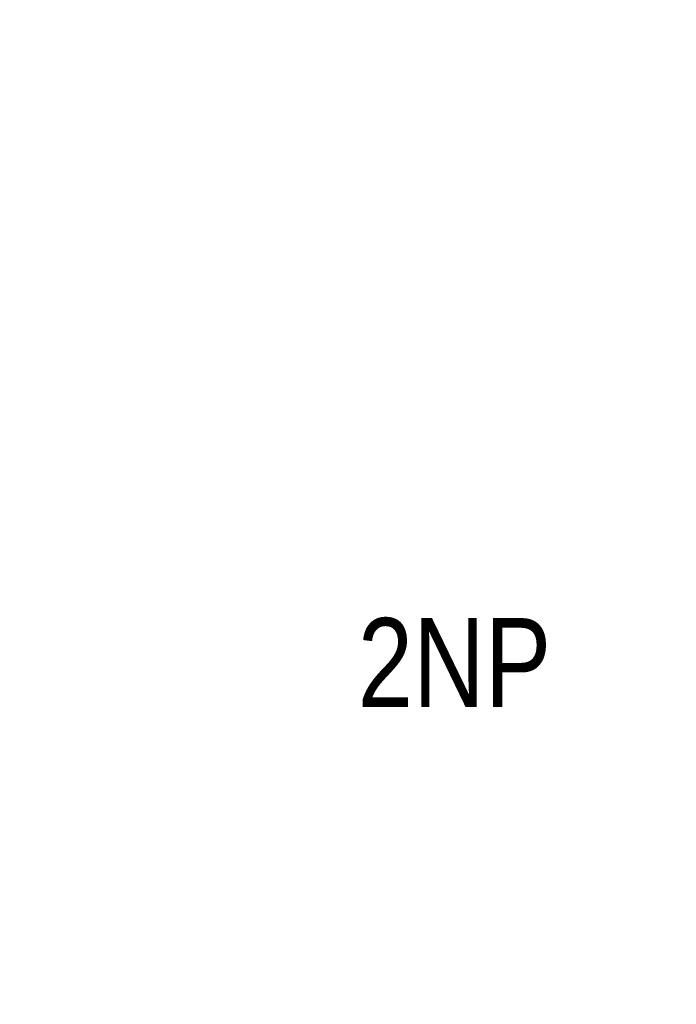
# Model space of a CAD drawing. Header units: millimetres. Extents: x -118752 to 407724, y -73278 to 155058.
# Tile 94 of 256: x -46202 to -38821, y 44229 to 55289. Entities that reach past the tile are written whole.
import ezdxf
from ezdxf.enums import TextEntityAlignment as Align

# ---------------------------------------------------------------- set-up
doc = ezdxf.new("R2010")
doc.units = ezdxf.units.MM
doc.header["$LTSCALE"] = 10
doc.layers.add('CKRASTR_POPIS', color=3, linetype='Continuous', lineweight=25)
doc.layers.add('CKTABULKY', color=7, linetype='Continuous', lineweight=25)
doc.styles.add('Arial', font='arial.ttf', dxfattribs={"width": 0.8})
doc.styles.add('TABULKY', font='isocpeur.ttf')

msp = doc.modelspace()

# ---------------------------------------------------------------- texts
at = {"layer": 'CKRASTR_POPIS', "style": 'Arial', "width": 0.8}
msp.add_text('2NP', height=1000, dxfattribs=at).set_placement((-41314.707, 48074.698), align=Align.MIDDLE)
at = {"layer": 'CKTABULKY', "style": 'TABULKY'}
for p in [(-38821.209, 55288.62), (-38821.209, 53388.62), (-38821.209, 51488.62), (-38821.209, 49068.62), (-38821.209, 48318.62), (-46201.683, 44229.154)]:
    msp.add_text('^M', height=125, dxfattribs=at).set_placement(p)

doc.saveas('drawing.dxf')
